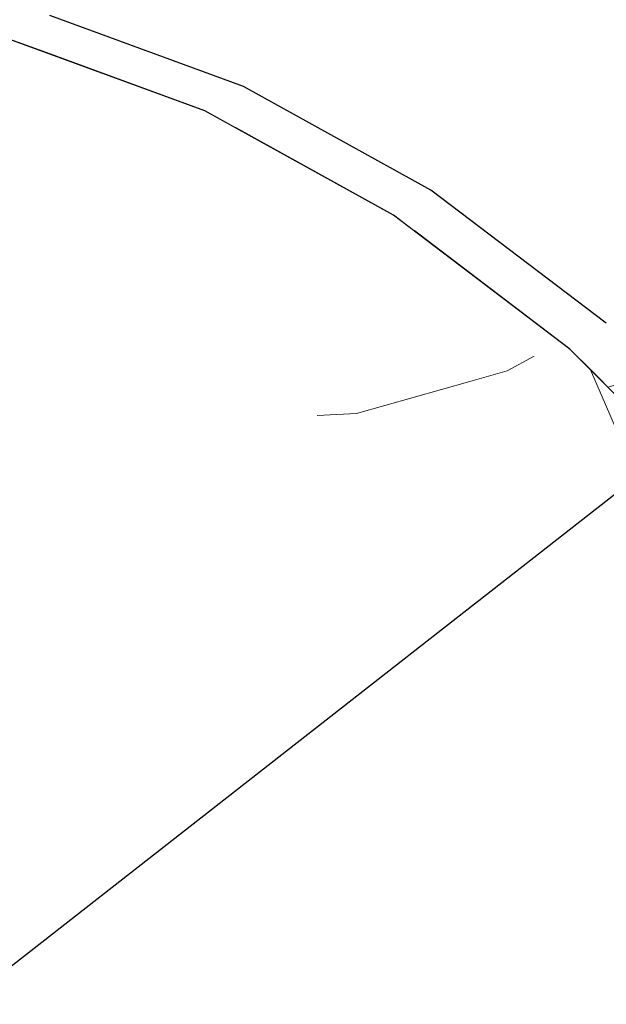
# Model space of a CAD drawing. Header units: millimetres. Extents: x -36478 to 31050, y -14815 to 11827.
# Tile 181 of 256: x -16683 to -16630, y 9041 to 9130. Entities that reach past the tile are written whole.
import ezdxf

# ---------------------------------------------------------------- set-up
doc = ezdxf.new("R2010")
doc.units = ezdxf.units.MM
doc.header["$MEASUREMENT"] = 0
doc.linetypes.add('Wipeout_Contour', pattern=[1000, 0, -1000])
for name, color, linetype in [('Nové_Konstrukce - krov', 7, 'Continuous'), ('Nové_Konstrukce - střechy a skořepiny', 7, 'Continuous'), ('Nové_Výplně - Povrchové', 7, 'Continuous')]:
    doc.layers.add(name, color=color, linetype=linetype)

# ---------------------------------------------------------------- blocks, each defined once
blk = doc.blocks.new('*X13')
at = {"layer": 'Nové_Výplně - Povrchové', "color": 21, "linetype": 'Continuous', "lineweight": 20, "true_color": 0xffaaaa}
for p, q in [((-16658.351, 9064.829), (-16649.052, 9062.51)), ((-16649.052, 9062.51), (-16635.393, 9060.755)), ((-16635.393, 9060.755), (-16621.214, 9060.435))]:
    blk.add_line(p, q, dxfattribs=at)
blk = doc.blocks.new('výplň_6_1', base_point=(0, 0))
at = {"layer": 'Nové_Výplně - Povrchové', "color": 21, "linetype": 'Continuous', "lineweight": 20, "true_color": 0xffaaaa}
blk.add_blockref('*X13', (0, 0), dxfattribs=at)
blk = doc.blocks.new('*X3031')
at = {"layer": 'Nové_Výplně - Povrchové', "color": 21, "linetype": 'Continuous', "lineweight": 20, "true_color": 0xffaaaa}
for p, q in [((-16625.927, 9098.301), (-16630.126, 9097.113)), ((-16625.759, 9098.394), (-16625.927, 9098.301))]:
    blk.add_line(p, q, dxfattribs=at)
blk = doc.blocks.new('výplň_1515_1', base_point=(0, 0))
at = {"color": 254, "linetype": 'Wipeout_Contour', "lineweight": 0, "ltscale": 94737.911976}
blk.add_wipeout([(-16630.271, 9102.925), (-16632.558, 9099.555), (-16619.151, 9086.088), (-16618.896, 9085.751), (-16615.934, 9088.524)], dxfattribs=at).dxf.layer = 'Nové_Výplně - Povrchové'
at = {"layer": 'Nové_Výplně - Povrchové', "color": 21, "linetype": 'Continuous', "lineweight": 20, "true_color": 0xffaaaa}
blk.add_blockref('*X3031', (0, 0), dxfattribs=at)
blk = doc.blocks.new('výplň_1516_1', base_point=(0, 0))
at = {"color": 254, "linetype": 'Wipeout_Contour', "lineweight": 0, "ltscale": 94834.316773}
blk.add_wipeout([(-16646.18, 9115.01), (-16647.686, 9111.296), (-16633.579, 9100.58), (-16632.558, 9099.555), (-16630.271, 9102.925)], dxfattribs=at).dxf.layer = 'Nové_Výplně - Povrchové'
blk = doc.blocks.new('výplň_1520_1', base_point=(0, 0))
at = {"color": 254, "linetype": 'Wipeout_Contour', "lineweight": 0, "ltscale": 75871.850685}
blk.add_wipeout([(-16630.271, 9102.925), (-16622.191, 9113.245), (-16639.883, 9126.683), (-16646.18, 9115.01)], dxfattribs=at).dxf.layer = 'Nové_Výplně - Povrchové'
blk = doc.blocks.new('výplň_1521_1', base_point=(0, 0))
at = {"color": 254, "linetype": 'Wipeout_Contour', "lineweight": 0, "ltscale": 95025.291657}
blk.add_wipeout([(-16680.749, 9130.839), (-16680.792, 9127.359), (-16666.694, 9122.2), (-16663.902, 9120.656), (-16663.178, 9124.41)], dxfattribs=at).dxf.layer = 'Nové_Výplně - Povrchové'
blk = doc.blocks.new('výplň_1522_1', base_point=(0, 0))
at = {"color": 254, "linetype": 'Wipeout_Contour', "lineweight": 0, "ltscale": 94931.035332}
blk.add_wipeout([(-16663.178, 9124.41), (-16663.902, 9120.656), (-16649.588, 9112.741), (-16647.686, 9111.296), (-16646.18, 9115.01)], dxfattribs=at).dxf.layer = 'Nové_Výplně - Povrchové'
blk = doc.blocks.new('výplň_1524_1', base_point=(0, 0))
at = {"color": 254, "linetype": 'Wipeout_Contour', "lineweight": 0, "ltscale": 75854.876701}
blk.add_wipeout([(-16614.258, 9121.652), (-16607.383, 9127.71), (-16626.377, 9142.138), (-16632.939, 9135.842)], dxfattribs=at).dxf.layer = 'Nové_Výplně - Povrchové'
blk = doc.blocks.new('výplň_1525_1', base_point=(0, 0))
at = {"color": 254, "linetype": 'Wipeout_Contour', "lineweight": 0, "ltscale": 75954.605721}
blk.add_wipeout([(-16646.18, 9115.01), (-16639.883, 9126.683), (-16658.786, 9137.137), (-16663.178, 9124.41)], dxfattribs=at).dxf.layer = 'Nové_Výplně - Povrchové'
blk = doc.blocks.new('výplň_1526_1', base_point=(0, 0))
at = {"color": 254, "linetype": 'Wipeout_Contour', "lineweight": 0, "ltscale": 75865.262109}
blk.add_wipeout([(-16622.191, 9113.245), (-16614.258, 9121.652), (-16632.939, 9135.842), (-16639.883, 9126.683)], dxfattribs=at).dxf.layer = 'Nové_Výplně - Povrchové'
blk = doc.blocks.new('výplň_1527_1', base_point=(0, 0))
at = {"color": 254, "linetype": 'Wipeout_Contour', "lineweight": 0, "ltscale": 76034.700732}
blk.add_wipeout([(-16678.326, 9144.287), (-16680.749, 9130.839), (-16663.178, 9124.41), (-16658.786, 9137.137)], dxfattribs=at).dxf.layer = 'Nové_Výplně - Povrchové'
blk = doc.blocks.new('výplň_1528_1', base_point=(0, 0))
at = {"color": 254, "linetype": 'Wipeout_Contour', "lineweight": 0, "ltscale": 75954.849502}
blk.add_wipeout([(-16639.883, 9126.683), (-16632.939, 9135.842), (-16652.898, 9146.879), (-16658.786, 9137.137)], dxfattribs=at).dxf.layer = 'Nové_Výplně - Povrchové'
blk = doc.blocks.new('výplň_1554_1', base_point=(0, 0))
at = {"color": 254, "linetype": 'Wipeout_Contour', "lineweight": 0, "ltscale": 75758.993503}
blk.add_wipeout([(-16622.326, 9059.152), (-16633.479, 9073.881), (-16636.109, 9071.836), (-16624.956, 9057.106)], dxfattribs=at).dxf.layer = 'Nové_Výplně - Povrchové'
blk = doc.blocks.new('výplň_1555_1', base_point=(0, 0))
at = {"color": 254, "linetype": 'Wipeout_Contour', "lineweight": 0, "ltscale": 75747.360237}
blk.add_wipeout([(-16622.326, 9059.152), (-16613.144, 9064.704), (-16625.568, 9081.112), (-16633.479, 9073.881)], dxfattribs=at).dxf.layer = 'Nové_Výplně - Povrchové'
blk = doc.blocks.new('výplň_1556_1', base_point=(0, 0))
at = {"color": 254, "linetype": 'Wipeout_Contour', "lineweight": 0, "ltscale": 75891.536103}
blk.add_wipeout([(-16636.109, 9071.836), (-16763.361, 8972.862), (-16752.207, 8958.133), (-16624.956, 9057.106)], dxfattribs=at).dxf.layer = 'Nové_Výplně - Povrchové'
blk = doc.blocks.new('výplň_1557_1', base_point=(0, 0))
at = {"color": 254, "linetype": 'Wipeout_Contour', "lineweight": 0, "ltscale": 94820.68904}
blk.add_wipeout([(-16624.956, 9057.106), (-16752.207, 8958.133), (-16750.603, 8956.015), (-16742.923, 8942.373), (-16615.958, 9041.124)], dxfattribs=at).dxf.layer = 'Nové_Výplně - Povrchové'
blk = doc.blocks.new('výplň_1558_1', base_point=(0, 0))
at = {"color": 254, "linetype": 'Wipeout_Contour', "lineweight": 0, "ltscale": 75827.932263}
blk.add_wipeout([(-16636.109, 9071.836), (-16633.479, 9073.881), (-16646.45, 9086.91), (-16649.08, 9084.865)], dxfattribs=at).dxf.layer = 'Nové_Výplně - Povrchové'
blk = doc.blocks.new('výplň_1559_1', base_point=(0, 0))
at = {"color": 254, "linetype": 'Wipeout_Contour', "lineweight": 0, "ltscale": 76167.064749}
blk.add_wipeout([(-16694.748, 9110.119), (-16817.241, 9014.846), (-16803.579, 9007.291), (-16678.851, 9104.301)], dxfattribs=at).dxf.layer = 'Nové_Výplně - Povrchové'
blk = doc.blocks.new('výplň_1560_1', base_point=(0, 0))
at = {"color": 254, "linetype": 'Wipeout_Contour', "lineweight": 0, "ltscale": 95067.355276}
blk.add_wipeout([(-16663.473, 9095.797), (-16789.828, 8997.521), (-16780.55, 8990.474), (-16776.138, 8986.042), (-16649.08, 9084.865)], dxfattribs=at).dxf.layer = 'Nové_Výplně - Povrchové'
blk = doc.blocks.new('výplň_1561_1', base_point=(0, 0))
at = {"color": 254, "linetype": 'Wipeout_Contour', "lineweight": 0, "ltscale": 94975.058365}
blk.add_wipeout([(-16649.08, 9084.865), (-16776.138, 8986.042), (-16764.449, 8974.3), (-16763.361, 8972.862), (-16636.109, 9071.836)], dxfattribs=at).dxf.layer = 'Nové_Výplně - Povrchové'
blk = doc.blocks.new('výplň_1562_1', base_point=(0, 0))
at = {"color": 254, "linetype": 'Wipeout_Contour', "lineweight": 0, "ltscale": 285511.73898}
blk.add_wipeout([(-16827.492, 9019.202), (-16820.476, 9016.635), (-16818.22, 9015.387), (-16691.967, 9113.584), (-16690.887, 9123.756), (-16687.491, 9127.788), (-16684.377, 9128.671), (-16680.792, 9127.359), (-16680.749, 9130.839), (-16680.226, 9133.742), (-16683.014, 9131.574), (-16684.224, 9141.119), (-16687.338, 9140.236), (-16690.734, 9136.204), (-16691.965, 9124.612)], dxfattribs=at).dxf.layer = 'Nové_Výplně - Povrchové'
blk = doc.blocks.new('výplň_1564_1', base_point=(0, 0))
at = {"color": 254, "linetype": 'Wipeout_Contour', "lineweight": 0, "ltscale": 114220.475791}
blk.add_wipeout([(-16678.851, 9104.301), (-16803.579, 9007.291), (-16800.498, 9005.587), (-16798.418, 9004.045), (-16789.828, 8997.521), (-16663.473, 9095.797)], dxfattribs=at).dxf.layer = 'Nové_Výplně - Povrchové'
blk = doc.blocks.new('*X3131')
at = {"layer": 'Nové_Výplně - Povrchové', "color": 21, "linetype": 'Continuous', "lineweight": 20, "true_color": 0xffaaaa}
blk.add_line((-16628.886, 9092.196), (-16631.712, 9098.706), dxfattribs=at)
blk = doc.blocks.new('výplň_1565_1', base_point=(0, 0))
at = {"color": 254, "linetype": 'Wipeout_Contour', "lineweight": 0, "ltscale": 75804.970925}
blk.add_wipeout([(-16621.298, 9084.574), (-16619.151, 9086.088), (-16633.579, 9100.58), (-16635.94, 9099.281)], dxfattribs=at).dxf.layer = 'Nové_Výplně - Povrchové'
at = {"layer": 'Nové_Výplně - Povrchové', "color": 21, "linetype": 'Continuous', "lineweight": 20, "true_color": 0xffaaaa}
blk.add_blockref('*X3131', (0, 0), dxfattribs=at)
blk = doc.blocks.new('výplň_1566_1', base_point=(0, 0))
at = {"color": 254, "linetype": 'Wipeout_Contour', "lineweight": 0, "ltscale": 75820.231964}
blk.add_wipeout([(-16633.479, 9073.881), (-16625.568, 9081.112), (-16640.016, 9095.625), (-16646.45, 9086.91)], dxfattribs=at).dxf.layer = 'Nové_Výplně - Povrchové'
blk = doc.blocks.new('výplň_1567_1', base_point=(0, 0))
at = {"color": 254, "linetype": 'Wipeout_Contour', "lineweight": 0, "ltscale": 75811.454876}
blk.add_wipeout([(-16625.568, 9081.112), (-16621.298, 9084.574), (-16635.94, 9099.281), (-16640.016, 9095.625)], dxfattribs=at).dxf.layer = 'Nové_Výplně - Povrchové'
blk = doc.blocks.new('výplň_1568_1', base_point=(0, 0))
at = {"color": 254, "linetype": 'Wipeout_Contour', "lineweight": 0, "ltscale": 75898.927879}
blk.add_wipeout([(-16646.45, 9086.91), (-16660.843, 9097.843), (-16663.473, 9095.797), (-16649.08, 9084.865)], dxfattribs=at).dxf.layer = 'Nové_Výplně - Povrchové'
blk = doc.blocks.new('*X3139')
at = {"layer": 'Nové_Výplně - Povrchové', "color": 21, "linetype": 'Continuous', "lineweight": 20, "true_color": 0xffaaaa}
for p, q in [((-16642.658, 9097.632), (-16652.928, 9094.724)), ((-16652.928, 9094.724), (-16656.503, 9094.547))]:
    blk.add_line(p, q, dxfattribs=at)
blk = doc.blocks.new('výplň_1569_1', base_point=(0, 0))
at = {"color": 254, "linetype": 'Wipeout_Contour', "lineweight": 0, "ltscale": 75895.274785}
blk.add_wipeout([(-16660.843, 9097.843), (-16646.45, 9086.91), (-16640.016, 9095.625), (-16656.049, 9107.803)], dxfattribs=at).dxf.layer = 'Nové_Výplně - Povrchové'
at = {"layer": 'Nové_Výplně - Povrchové', "color": 21, "linetype": 'Continuous', "lineweight": 20, "true_color": 0xffaaaa}
blk.add_blockref('*X3139', (0, 0), dxfattribs=at)
blk = doc.blocks.new('*X3141')
at = {"layer": 'Nové_Výplně - Povrchové', "color": 21, "linetype": 'Continuous', "lineweight": 20, "true_color": 0xffaaaa}
for p, q in [((-16636.809, 9099.942), (-16639.268, 9098.591)), ((-16639.268, 9098.591), (-16642.658, 9097.632))]:
    blk.add_line(p, q, dxfattribs=at)
blk = doc.blocks.new('výplň_1570_1', base_point=(0, 0))
at = {"color": 254, "linetype": 'Wipeout_Contour', "lineweight": 0, "ltscale": 75891.080792}
blk.add_wipeout([(-16656.049, 9107.803), (-16640.016, 9095.625), (-16635.94, 9099.281), (-16652.187, 9111.622)], dxfattribs=at).dxf.layer = 'Nové_Výplně - Povrchové'
at = {"layer": 'Nové_Výplně - Povrchové', "color": 21, "linetype": 'Continuous', "lineweight": 20, "true_color": 0xffaaaa}
blk.add_blockref('*X3141', (0, 0), dxfattribs=at)
blk = doc.blocks.new('výplň_1571_1', base_point=(0, 0))
at = {"color": 254, "linetype": 'Wipeout_Contour', "lineweight": 0, "ltscale": 76038.44348}
blk.add_wipeout([(-16692.118, 9112.164), (-16694.748, 9110.119), (-16678.851, 9104.301), (-16676.221, 9106.347)], dxfattribs=at).dxf.layer = 'Nové_Výplně - Povrchové'
blk = doc.blocks.new('výplň_1572_1', base_point=(0, 0))
at = {"color": 254, "linetype": 'Wipeout_Contour', "lineweight": 0, "ltscale": 75969.817009}
blk.add_wipeout([(-16660.843, 9097.843), (-16676.221, 9106.347), (-16678.851, 9104.301), (-16663.473, 9095.797)], dxfattribs=at).dxf.layer = 'Nové_Výplně - Povrchové'
blk = doc.blocks.new('výplň_1573_1', base_point=(0, 0))
at = {"color": 254, "linetype": 'Wipeout_Contour', "lineweight": 0, "ltscale": 75884.543958}
blk.add_wipeout([(-16633.579, 9100.58), (-16649.588, 9112.741), (-16652.187, 9111.622), (-16635.94, 9099.281)], dxfattribs=at).dxf.layer = 'Nové_Výplně - Povrchové'
blk = doc.blocks.new('výplň_1574_1', base_point=(0, 0))
at = {"color": 254, "linetype": 'Wipeout_Contour', "lineweight": 0, "ltscale": 76040.881882}
blk.add_wipeout([(-16684.377, 9128.671), (-16687.491, 9127.788), (-16669.546, 9121.222), (-16666.694, 9122.2)], dxfattribs=at).dxf.layer = 'Nové_Výplně - Povrchové'
blk = doc.blocks.new('výplň_1575_1', base_point=(0, 0))
at = {"color": 254, "linetype": 'Wipeout_Contour', "lineweight": 0, "ltscale": 75970.201452}
blk.add_wipeout([(-16676.221, 9106.347), (-16660.843, 9097.843), (-16656.049, 9107.803), (-16673.179, 9117.276)], dxfattribs=at).dxf.layer = 'Nové_Výplně - Povrchové'
blk = doc.blocks.new('výplň_1576_1', base_point=(0, 0))
at = {"color": 254, "linetype": 'Wipeout_Contour', "lineweight": 0, "ltscale": 75970.578672}
blk.add_wipeout([(-16656.049, 9107.803), (-16652.187, 9111.622), (-16669.546, 9121.222), (-16673.179, 9117.276)], dxfattribs=at).dxf.layer = 'Nové_Výplně - Povrchové'
blk = doc.blocks.new('výplň_1577_1', base_point=(0, 0))
at = {"color": 254, "linetype": 'Wipeout_Contour', "lineweight": 0, "ltscale": 75963.986499}
blk.add_wipeout([(-16652.187, 9111.622), (-16649.588, 9112.741), (-16666.694, 9122.2), (-16669.546, 9121.222)], dxfattribs=at).dxf.layer = 'Nové_Výplně - Povrchové'
blk = doc.blocks.new('výplň_1578_1', base_point=(0, 0))
at = {"color": 254, "linetype": 'Wipeout_Contour', "lineweight": 0, "ltscale": 95060.125258}
blk.add_wipeout([(-16691.967, 9113.584), (-16692.118, 9112.164), (-16676.221, 9106.347), (-16673.179, 9117.276), (-16690.887, 9123.756)], dxfattribs=at).dxf.layer = 'Nové_Výplně - Povrchové'
blk = doc.blocks.new('výplň_1579_1', base_point=(0, 0))
at = {"color": 254, "linetype": 'Wipeout_Contour', "lineweight": 0, "ltscale": 76047.530309}
blk.add_wipeout([(-16687.491, 9127.788), (-16690.887, 9123.756), (-16673.179, 9117.276), (-16669.546, 9121.222)], dxfattribs=at).dxf.layer = 'Nové_Výplně - Povrchové'

msp = doc.modelspace()

# ---------------------------------------------------------------- block references
at = {"layer": 'Nové_Výplně - Povrchové', "color": 21, "linetype": 'Continuous', "lineweight": 20, "true_color": 0xffaaaa}
msp.add_blockref('výplň_6_1', (0, 0), dxfattribs=at)

# ---------------------------------------------------------------- next in the draw order: block references
for name in ['výplň_1521_1', 'výplň_1515_1', 'výplň_1554_1']:
    msp.add_blockref(name, (0, 0), dxfattribs=at)

# ---------------------------------------------------------------- next in the draw order: block references
for name in ['výplň_1516_1', 'výplň_1555_1']:
    msp.add_blockref(name, (0, 0), dxfattribs=at)

# ---------------------------------------------------------------- next in the draw order: block references
for name in ['výplň_1520_1', 'výplň_1556_1']:
    msp.add_blockref(name, (0, 0), dxfattribs=at)

# ---------------------------------------------------------------- next in the draw order: block references
for name in ['výplň_1524_1', 'výplň_1522_1', 'výplň_1558_1', 'výplň_1557_1']:
    msp.add_blockref(name, (0, 0), dxfattribs=at)

# ---------------------------------------------------------------- next in the draw order: block references
for name in ['výplň_1525_1', 'výplň_1559_1']:
    msp.add_blockref(name, (0, 0), dxfattribs=at)

# ---------------------------------------------------------------- next in the draw order: block references
for name in ['výplň_1527_1', 'výplň_1526_1', 'výplň_1560_1']:
    msp.add_blockref(name, (0, 0), dxfattribs=at)

# ---------------------------------------------------------------- next in the draw order: block references
for name in ['výplň_1528_1', 'výplň_1561_1']:
    msp.add_blockref(name, (0, 0), dxfattribs=at)

# ---------------------------------------------------------------- next in the draw order: block references
for name in ['výplň_1562_1', 'výplň_1565_1']:
    msp.add_blockref(name, (0, 0), dxfattribs=at)

# ---------------------------------------------------------------- next in the draw order: block references
for name in ['výplň_1574_1', 'výplň_1564_1', 'výplň_1566_1']:
    msp.add_blockref(name, (0, 0), dxfattribs=at)

# ---------------------------------------------------------------- next in the draw order: block references
for name in ['výplň_1571_1', 'výplň_1567_1', 'výplň_1568_1']:
    msp.add_blockref(name, (0, 0), dxfattribs=at)

# ---------------------------------------------------------------- next in the draw order: block references
msp.add_blockref('výplň_1569_1', (0, 0), dxfattribs=at)

# ---------------------------------------------------------------- next in the draw order: block references
for name in ['výplň_1570_1', 'výplň_1572_1']:
    msp.add_blockref(name, (0, 0), dxfattribs=at)

# ---------------------------------------------------------------- next in the draw order: block references
for name in ['výplň_1575_1', 'výplň_1573_1']:
    msp.add_blockref(name, (0, 0), dxfattribs=at)

# ---------------------------------------------------------------- next in the draw order: linework, layer by layer
at = {"layer": 'Nové_Konstrukce - krov', "color": 1, "linetype": 'Continuous', "lineweight": 25}
for p, q in [((-16630.271, 9102.925), (-16646.18, 9115.01)), ((-16619.151, 9086.088), (-16633.579, 9100.58))]:
    msp.add_line(p, q, dxfattribs=at)

# ---------------------------------------------------------------- next in the draw order: block references
at = {"layer": 'Nové_Výplně - Povrchové', "color": 21, "linetype": 'Continuous', "lineweight": 20, "true_color": 0xffaaaa}
msp.add_blockref('výplň_1576_1', (0, 0), dxfattribs=at)

# ---------------------------------------------------------------- next in the draw order: block references
for name in ['výplň_1578_1', 'výplň_1577_1']:
    msp.add_blockref(name, (0, 0), dxfattribs=at)

# ---------------------------------------------------------------- next in the draw order: linework, layer by layer
at = {"layer": 'Nové_Konstrukce - krov', "color": 1, "linetype": 'Continuous', "lineweight": 25}
for p, q in [((-16646.18, 9115.01), (-16663.178, 9124.41)), ((-16649.588, 9112.741), (-16666.694, 9122.2)), ((-16633.579, 9100.58), (-16649.588, 9112.741))]:
    msp.add_line(p, q, dxfattribs=at)

# ---------------------------------------------------------------- next in the draw order: block references
at = {"layer": 'Nové_Výplně - Povrchové', "color": 21, "linetype": 'Continuous', "lineweight": 20, "true_color": 0xffaaaa}
msp.add_blockref('výplň_1579_1', (0, 0), dxfattribs=at)

# ---------------------------------------------------------------- next in the draw order: linework, layer by layer
at = {"layer": 'Nové_Konstrukce - krov', "color": 1, "linetype": 'Continuous', "lineweight": 25}
for p, q in [((-16663.178, 9124.41), (-16680.749, 9130.839)), ((-16666.694, 9122.2), (-16684.377, 9128.671))]:
    msp.add_line(p, q, dxfattribs=at)
at = {"layer": 'Nové_Konstrukce - střechy a skořepiny', "color": 1, "linetype": 'Continuous', "lineweight": 25}
msp.add_line((-14406.177, 10825.99), (-19182.706, 7090.827), dxfattribs=at)

doc.saveas('drawing.dxf')
